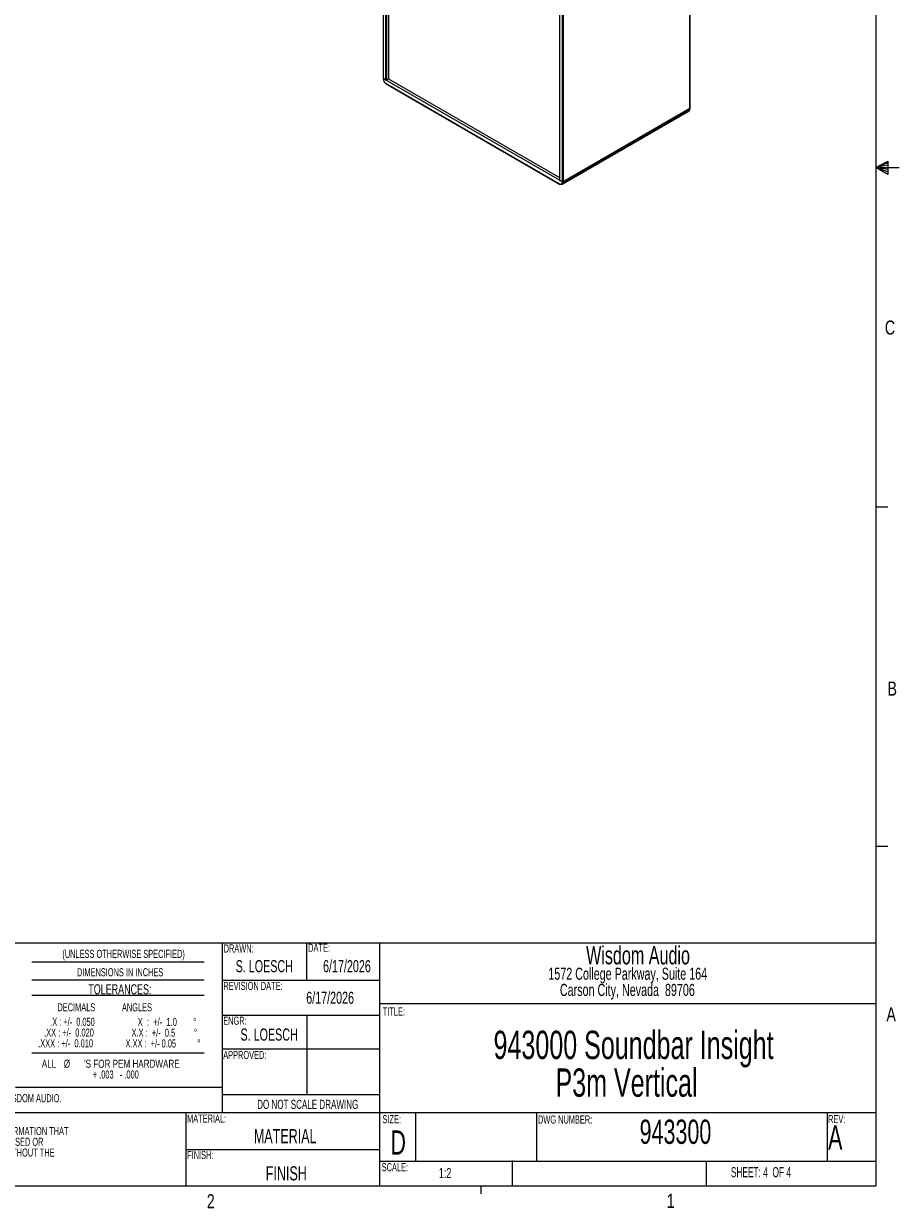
# Paper-space layout 'P3m-V' of a CAD drawing. Header units: inches. Extents: x 0.3 to 33.8, y 0.2 to 21.7.
# Tile 22 of 23: x 24.7 to 33.8, y 0.2 to 12.4. Entities that reach past the tile are written whole.
import ezdxf

# ---------------------------------------------------------------- set-up
doc = ezdxf.new("R2010")
doc.units = ezdxf.units.IN
doc.header["$MEASUREMENT"] = 0
doc.layers.add('BORDERS', color=7, linetype='Continuous')
doc.styles.add('SLDTEXTSTYLE0', font='TXT', dxfattribs={"width": 0.75})
doc.styles.add('SLDTEXTSTYLE10', font='TXT', dxfattribs={"width": 0.666667})
doc.styles.add('SLDTEXTSTYLE3', font='TXT', dxfattribs={"width": 0.663})
doc.styles.add('SLDTEXTSTYLE4', font='TXT', dxfattribs={"width": 0.616429})
doc.styles.add('SLDTEXTSTYLE5', font='TXT', dxfattribs={"width": 0.683333})
doc.styles.add('SLDTEXTSTYLE6', font='TXT', dxfattribs={"width": 0.6875})
doc.styles.add('SLDTEXTSTYLE7', font='TXT', dxfattribs={"width": 0.691176})
doc.styles.add('SLDTEXTSTYLE8', font='TXT', dxfattribs={"width": 0.62963})
doc.styles.add('SLDTEXTSTYLE9', font='TXT', dxfattribs={"width": 0.642857})

# ---------------------------------------------------------------- blocks, each defined once
blk = doc.blocks.new('SW_NOTE_0_41')
at = {"layer": 'BORDERS', "color": 0, "char_height": 0.29167, "attachment_point": 2, "style": 'SLDTEXTSTYLE3'}
for s, insert in [('943000 Soundbar Insight', (2.101, 0.376)), ('P3m Vertical', (2.028, -0.013))]:
    blk.add_mtext(s, dxfattribs=dict(at, insert=insert))
blk = doc.blocks.new('SW_NOTE_0_42')
at = {"layer": 'BORDERS', "color": 0, "char_height": 0.08333, "attachment_point": 1, "style": 'SLDTEXTSTYLE3'}
for s, insert in [('THIS IS CONFIDENTIAL AND PROPRIETARY INFORMATION THAT', (0, 0.107)), ('BELONGS TO WISDOM AUDIO.   IT MAY NOT BE USED OR', (0, -0.004)), ('REPRODUCED IN ANY MEDIA OR DISCLOSED WITHOUT THE', (0, -0.115)), ('PRIOR WRITTEN CONSENT OF OWNER.', (0, -0.226))]:
    blk.add_mtext(s, dxfattribs=dict(at, insert=insert))
blk = doc.blocks.new('SW_NOTE_0_43')
at = {"layer": 'BORDERS', "color": 0, "char_height": 0.125, "attachment_point": 2, "style": 'SLDTEXTSTYLE3'}
for s, insert in [('1572 College Parkway, Suite 164', (1.193, 0.161)), ('Carson City, Nevada  89706', (1.189, -0.006))]:
    blk.add_mtext(s, dxfattribs=dict(at, insert=insert))
blk = doc.blocks.new('SW_NOTE_0_44')
at = {"layer": 'BORDERS', "color": 0, "char_height": 0.08333, "attachment_point": 1}
for s, insert, style in [('.XX : +/-  0.020', (0.062, -0.004), 'SLDTEXTSTYLE6'), ('.X : +/-  0.050', (0.125, 0.107), 'SLDTEXTSTYLE5'), ('.XXX : +/-  0.010', (0, -0.115), 'SLDTEXTSTYLE7')]:
    blk.add_mtext(s, dxfattribs=dict(at, insert=insert, style=style))
blk = doc.blocks.new('SW_NOTE_0_45')
at = {"layer": 'BORDERS', "color": 0, "attachment_point": 1}
for s, insert, char_height, style in [('X.X :  +/-  0.5', (0.062, -0.004), 0.08333, 'SLDTEXTSTYLE10'), ('X  :  +/-  1.0', (0.125, 0.107), 0.08333, 'SLDTEXTSTYLE9'), ('%%d', (0.697, 0.107), 0.0833, 'SLDTEXTSTYLE0'), ('X.XX :  +/- 0.05', (0, -0.115), 0.08333, 'SLDTEXTSTYLE6'), ('%%d', (0.704, -0.004), 0.0833, 'SLDTEXTSTYLE0'), ('%%d', (0.74, -0.115), 0.0833, 'SLDTEXTSTYLE0')]:
    blk.add_mtext(s, dxfattribs=dict(at, insert=insert, char_height=char_height, style=style))
blk = doc.blocks.new('SW_NOTE_0_46')
at = {"layer": 'BORDERS', "color": 0, "attachment_point": 2}
for s, insert, char_height, style in [('ALL', (0.087, 0.107), 0.0833, 'SLDTEXTSTYLE0'), ('%%c', (0.272, 0.107), 0.0833, 'SLDTEXTSTYLE0'), ("'S FOR PEM HARDWARE", (0.942, 0.107), 0.08333, 'SLDTEXTSTYLE0'), ('+ .003   - .000', (0.776, -0.004), 0.08333, 'SLDTEXTSTYLE10')]:
    blk.add_mtext(s, dxfattribs=dict(at, insert=insert, char_height=char_height, style=style))

psp = doc.layouts.new('P3m-V')

# ---------------------------------------------------------------- linework, layer by layer
at = {"color": 7, "linetype": 'Continuous', "lineweight": 25}
for p, q in [((28.43918, 18.38366), (28.43918, 11.83092)), ((28.44065, 18.38162), (28.44065, 11.82888)), ((28.46893, 11.81255), (28.46893, 18.36529)), ((28.476, 18.36121), (28.476, 11.81255)), ((28.4972, 18.34898), (28.4972, 11.82479)), ((31.60672, 11.51763), (31.60672, 18.07037)), ((31.60818, 11.51967), (31.60818, 18.07241)), ((30.25998, 17.33134), (30.25998, 10.7798)), ((30.26145, 17.3305), (30.26145, 10.77776)), ((30.28973, 10.76143), (30.28973, 17.31417)), ((30.2968, 17.31417), (30.2968, 10.76143)), ((28.43918, 11.83092), (28.43918, 11.82837)), ((30.28973, 10.76143), (28.44065, 11.82888)), ((28.44065, 11.82888), (28.44065, 11.82633)), ((28.46893, 11.81255), (28.44065, 11.82888)), ((28.47026, 11.77504), (30.26012, 10.74178)), ((28.47129, 11.77275), (30.26116, 10.73949)), ((28.4972, 11.82479), (28.476, 11.81255)), ((28.4972, 11.82479), (30.25998, 10.80715)), ((30.28709, 10.73741), (31.59701, 11.49361)), ((31.60672, 11.51763), (30.2968, 10.76143)), ((31.60672, 11.51763), (30.2968, 10.76143)), ((30.2968, 10.75888), (31.60672, 11.51507)), ((31.60672, 11.51507), (31.60672, 11.51763)), ((31.60818, 11.51712), (31.60818, 11.51967)), ((30.28973, 10.76143), (30.26145, 10.77776)), ((30.28973, 10.75888), (30.28973, 10.76143)), ((30.2968, 10.76143), (30.2968, 10.75888))]:
    psp.add_line(p, q, dxfattribs=at)
for centre, radius, start, end in [((28.44169, 11.83117), 0.00251, 185.694799, 245.625342), ((28.44169, 11.83117), 0.00251, 185.694799, 245.625342), ((28.44169, 11.82862), 0.00251, 185.694799, 245.625342), ((28.50494, 11.82926), 0.06435, 182.605478, 237.394522), ((28.47247, 11.81938), 0.00769, 242.609672, 297.390328), ((28.47264, 11.77474), 0.0024, 172.74417, 235.943649), ((31.58375, 11.51254), 0.02311, 305.013333, 6.298848), ((31.60568, 11.51992), 0.00251, 294.374658, 354.305201), ((31.60568, 11.51992), 0.00251, 294.374658, 354.305201), ((31.60568, 11.51736), 0.00251, 294.374658, 354.305201), ((30.26249, 10.78005), 0.00251, 185.694799, 245.625342), ((30.27168, 10.75595), 0.01829, 230.796715, 9.214037), ((30.2766, 10.7556), 0.02047, 230.796715, 9.214037), ((30.29327, 10.76825), 0.00769, 242.609672, 297.390328), ((30.29327, 10.76825), 0.00769, 242.609672, 297.390328), ((30.29327, 10.7657), 0.00769, 242.609672, 297.390328), ((30.2625, 10.74147), 0.0024, 172.74417, 235.943649), ((30.26219, 10.74178), 0.00251, 245.692881, 305.617577)]:
    psp.add_arc(centre, radius, start, end, dxfattribs=at)
at = {"layer": 'BORDERS', "lineweight": 25}
for p, q in [((33.52288, 21.4106), (33.52288, 0.4106)), ((33.52288, 2.9106), (22.5761, 2.9106)), ((0.52288, 0.4106), (33.52288, 0.4106))]:
    psp.add_line(p, q, dxfattribs=at)
at = {"layer": 'BORDERS'}
for p, q in [((33.52288, 10.9106), (33.64687, 10.97614)), ((33.64687, 10.95768), (33.52288, 10.9106)), ((33.64687, 10.93372), (33.52288, 10.9106)), ((33.64687, 10.89135), (33.52288, 10.9106)), ((33.64687, 10.86464), (33.52288, 10.9106)), ((33.64687, 10.83733), (33.52288, 10.9106)), ((33.52288, 10.9106), (33.76592, 10.9106)), ((33.64687, 10.97614), (33.64687, 10.83733)), ((33.52288, 7.4106), (33.64788, 7.4106)), ((33.52288, 3.9106), (33.64788, 3.9106)), ((26.77788, 2.9106), (26.77788, 1.1606)), ((27.65288, 2.5306), (27.65288, 2.9106)), ((28.40288, 2.9106), (28.40288, 0.40227)), ((24.8157, 2.72046), (26.59231, 2.72046)), ((24.8157, 2.53301), (26.59231, 2.53301)), ((26.77788, 2.5306), (28.40288, 2.5306)), ((24.8157, 2.37571), (26.59231, 2.37571)), ((28.40288, 2.2906), (33.52264, 2.2906)), ((27.65288, 2.16988), (27.65288, 1.35166)), ((24.8157, 1.78184), (26.59231, 1.78184)), ((26.77788, 1.42375), (24.64667, 1.42375)), ((26.40288, 1.1606), (22.5761, 1.1606)), ((33.52284, 1.1606), (26.40288, 1.1606)), ((26.40288, 1.1606), (26.40288, 0.4106)), ((28.77288, 1.1606), (28.77288, 0.6606)), ((30.02288, 1.1606), (30.02288, 0.6606)), ((33.02288, 1.1606), (33.02288, 0.6606)), ((26.40288, 0.78462), (28.40288, 0.78462)), ((33.52284, 0.6606), (28.40288, 0.6606)), ((29.77288, 0.6687), (29.77288, 0.41036)), ((31.77288, 0.6606), (31.77288, 0.40227)), ((29.44788, 0.4106), (29.44788, 0.3258))]:
    psp.add_line(p, q, dxfattribs=at)
at = {"layer": 'BORDERS', "color": 250}
for p, q in [((26.77788, 2.16988), (28.40288, 2.16988)), ((26.77788, 1.82127), (28.40288, 1.82127)), ((26.77788, 1.35166), (28.40288, 1.35166))]:
    psp.add_line(p, q, dxfattribs=at)

# ---------------------------------------------------------------- block references
psp.add_blockref('SW_NOTE_0_43', (29.77165, 2.49798), dxfattribs=at)
at = {"layer": 'BORDERS'}
for name, p in [('SW_NOTE_0_44', (24.88024, 2.03549)), ('SW_NOTE_0_45', (25.78244, 2.03405)), ('SW_NOTE_0_41', (28.92366, 1.63261)), ('SW_NOTE_0_46', (24.90565, 1.60283)), ('SW_NOTE_0_42', (22.81992, 0.90906))]:
    psp.add_blockref(name, p, dxfattribs=at)

# ---------------------------------------------------------------- texts
at = {"layer": 'BORDERS', "color": 7, "char_height": 0.14583, "attachment_point": 1, "style": 'SLDTEXTSTYLE0'}
for s, insert in [('C', (33.61746, 9.33281)), ('B', (33.64505, 5.60964)), ('A', (33.63405, 2.25112)), ('2', (26.62088, 0.32322)), ('1', (31.36684, 0.32667))]:
    psp.add_mtext(s, dxfattribs=dict(at, insert=insert))
at = {"layer": 'BORDERS', "color": 250, "attachment_point": 2, "style": 'SLDTEXTSTYLE3'}
for s, insert, char_height in [('(UNLESS OTHERWISE SPECIFIED)', (25.762, 2.84297), 0.0833333), ('Wisdom Audio', (31.0706, 2.88067), 0.1875), ('DIMENSIONS IN INCHES', (25.7266, 2.65341), 0.0833333)]:
    psp.add_mtext(s, dxfattribs=dict(at, insert=insert, char_height=char_height))
at = {"layer": 'BORDERS'}
for s, insert, char_height, attachment_point, style in [('DRAWN:', (26.79476, 2.89866), 0.083333, 1, 'SLDTEXTSTYLE3'), ('DATE:', (27.667, 2.90631), 0.083333, 1, 'SLDTEXTSTYLE3'), ('S. LOESCH', (27.21417, 2.73703), 0.125, 2, 'SLDTEXTSTYLE3'), ('6/17/2026', (28.06685, 2.73703), 0.125, 2, 'SLDTEXTSTYLE3'), ('TOLERANCES:', (25.724, 2.48797), 0.1041667, 2, 'SLDTEXTSTYLE3'), ('REVISION DATE:', (26.79223, 2.51229), 0.0833333, 1, 'SLDTEXTSTYLE3'), ('6/17/2026', (27.89339, 2.41139), 0.125, 2, 'SLDTEXTSTYLE3'), ('DECIMALS             ANGLES', (25.07999, 2.29179), 0.0833333, 1, 'SLDTEXTSTYLE8'), ('TITLE:', (28.43625, 2.24862), 0.083333, 1, 'SLDTEXTSTYLE3'), ('ENGR:', (26.79051, 2.15373), 0.083333, 1, 'SLDTEXTSTYLE3'), ('S. LOESCH', (27.26419, 2.03148), 0.125, 2, 'SLDTEXTSTYLE3'), ('APPROVED:', (26.79035, 1.80022), 0.083333, 1, 'SLDTEXTSTYLE3'), ('Copyright 2025  WISDOM AUDIO.', (24.53818, 1.35467), 0.0833333, 2, 'SLDTEXTSTYLE3'), ('DO NOT SCALE DRAWING', (27.66251, 1.29623), 0.09375, 2, 'SLDTEXTSTYLE3'), ('MATERIAL:', (26.41724, 1.14421), 0.083333, 1, 'SLDTEXTSTYLE3'), ('SIZE:', (28.43335, 1.13808), 0.083333, 1, 'SLDTEXTSTYLE3'), ('DWG NUMBER:', (30.03834, 1.13468), 0.0833333, 1, 'SLDTEXTSTYLE3'), ('REV:', (33.03202, 1.13903), 0.083333, 1, 'SLDTEXTSTYLE3'), ('MATERIAL', (27.42967, 0.99477), 0.145833, 2, 'SLDTEXTSTYLE3'), ('D', (28.59546, 0.98135), 0.25, 2, 'SLDTEXTSTYLE3'), ('943300', (31.45696, 1.09202), 0.25, 2, 'SLDTEXTSTYLE3'), ('A', (33.03202, 1.0331), 0.25, 1, 'SLDTEXTSTYLE3'), ('FINISH:', (26.41821, 0.76861), 0.083333, 1, 'SLDTEXTSTYLE3'), ('FINISH', (27.44104, 0.61123), 0.145833, 2, 'SLDTEXTSTYLE3'), ('SCALE:', (28.42591, 0.64347), 0.083333, 1, 'SLDTEXTSTYLE3'), ('1:2', (29.01549, 0.593), 0.104167, 1, 'SLDTEXTSTYLE3'), ('SHEET: 4  OF 4', (32.02852, 0.60232), 0.1041667, 1, 'SLDTEXTSTYLE4')]:
    psp.add_mtext(s, dxfattribs=dict(at, insert=insert, char_height=char_height, attachment_point=attachment_point, style=style))

doc.saveas('drawing.dxf')
